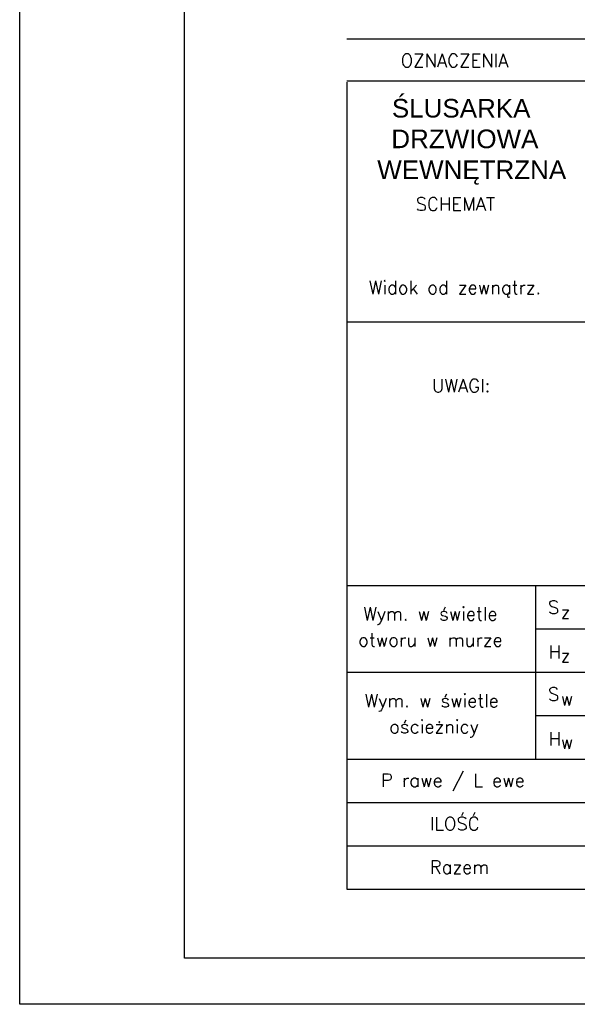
# Model space of a CAD drawing. Header units: millimetres. Extents: x 31969 to 285678, y -69766 to -1123.
# Tile 64 of 161: x 145465 to 146312, y -18363 to -16869. Entities that reach past the tile are written whole.
import ezdxf

# ---------------------------------------------------------------- set-up
doc = ezdxf.new("R2010")
doc.units = ezdxf.units.MM
for name, color, linetype in [('a-opis 1', 3, 'Continuous'), ('a-opis 2', 1, 'Continuous'), ('a-ramka', 7, 'Continuous')]:
    doc.layers.add(name, color=color, linetype=linetype)
doc.styles.add('ARIAL', font='arial.ttf')
doc.styles.add('MAREK', font='simplex.shx')

msp = doc.modelspace()

# ---------------------------------------------------------------- linework, layer by layer
at = {"layer": 'a-opis 2', "ltscale": 40}
for p, q in [((145961.59, -16898.24), (147646.36, -16898.24)), ((145961.59, -16962.24), (147646.36, -16962.24)), ((145961.59, -16964.07), (145961.59, -18188.57)), ((145961.59, -17327.8), (147646.36, -17327.8)), ((145961.59, -17727.77), (147646.36, -17727.77)), ((145961.59, -17991.08), (147646.36, -17991.08)), ((145961.59, -17991.08), (147646.36, -17991.08)), ((145961.59, -18056.91), (147646.36, -18056.91)), ((145961.59, -18056.91), (147646.36, -18056.91)), ((145961.59, -18122.74), (147646.36, -18122.74)), ((145961.59, -18122.74), (147646.36, -18122.74)), ((145961.59, -18122.74), (147646.36, -18122.74)), ((145961.59, -18188.57), (147646.36, -18188.57))]:
    msp.add_line(p, q, dxfattribs=at)
at = {"layer": 'a-opis 2', "ltscale": 2}
for p, q in [((146248.15, -17727.77), (146248.15, -17991.08)), ((146248.15, -17793.6), (147646.36, -17793.6)), ((145961.59, -17859.43), (147646.36, -17859.43)), ((146248.15, -17925.26), (147646.36, -17925.26))]:
    msp.add_line(p, q, dxfattribs=at)
at = {"layer": 'a-ramka', "ltscale": 0.5}
for points in [[(149665.01, -18363.32), (145465.01, -18363.32), (145465.01, -15393.32), (149665.01, -15393.32)], [(145715.01, -15463.32), (149595.01, -15463.32), (149595.01, -18293.32), (145715.01, -18293.32)]]:
    msp.add_lwpolyline(points, close=True, dxfattribs=at)

# ---------------------------------------------------------------- texts
at = {"layer": 'a-opis 1', "ltscale": 2, "style": 'MAREK'}
msp.add_text('Widok od zewnątrz.', height=20.0724, dxfattribs=at).set_placement((145995.06, -17285.51))
at = {"layer": 'a-opis 2', "ltscale": 2}
for s, height, style, p in [('OZNACZENIA', 20.072, 'MAREK', (146043.44, -16941.25)), ('ŚLUSARKA', 28.224, 'ARIAL', (146030.02, -17017.69)), ('DRZWIOWA', 28.224, 'ARIAL', (146029.13, -17064.17)), ('WEWNĘTRZNA', 28.224, 'ARIAL', (146007.82, -17111.1)), ('SCHEMAT ', 20.072, 'MAREK', (146066.08, -17158.99)), ('UWAGI:', 20.072, 'MAREK', (146090.78, -17434.56)), ('Wym. w świetle', 20.0724, 'MAREK', (145986.52, -17780.86)), ('S', 20.07, 'MAREK', (146266.92, -17770.95)), ('z', 20.07, 'MAREK', (146286.27, -17778.08)), ('otworu w murze', 20.0724, 'MAREK', (145978.81, -17820.35)), ('H', 20.07, 'MAREK', (146267.88, -17838.69)), ('z', 20.07, 'MAREK', (146286.27, -17843.91)), ('S', 20.07, 'MAREK', (146266.92, -17902.61)), ('Wym. w świetle', 20.0724, 'MAREK', (145988.58, -17912.52)), ('w', 20.07, 'MAREK', (146286.27, -17909.73)), ('ościeżnicy', 20.072, 'MAREK', (146025.95, -17952.01)), ('H', 20.07, 'MAREK', (146267.88, -17970.35)), ('w', 20.07, 'MAREK', (146286.27, -17975.56)), ('P rawe / L ewe', 20.0724, 'MAREK', (146013.42, -18033.44)), ('ILOŚĆ', 20.072, 'MAREK', (146087.51, -18099.26)), ('Razem', 20.072, 'MAREK', (146087.51, -18165.09))]:
    msp.add_text(s, height=height, dxfattribs=dict(at, style=style)).set_placement(p)

doc.saveas('drawing.dxf')
